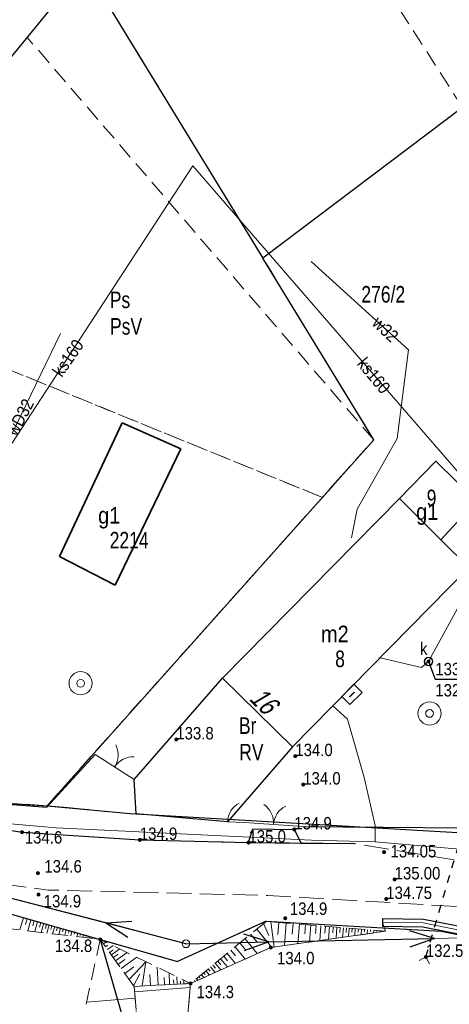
# Model space of a CAD drawing. Header units: metres. Extents: x 5548743 to 5556416, y 5707500 to 5714000.
# Tile 22 of 203: x 5551243 to 5551282, y 5711506 to 5711595. Entities that reach past the tile are written whole.
import ezdxf
from ezdxf.enums import TextEntityAlignment as Align

# ---------------------------------------------------------------- set-up
doc = ezdxf.new("R2010")
doc.units = ezdxf.units.M
doc.header["$MEASUREMENT"] = 0
for name, pattern in [('1.5_0.75', [2.25, 1.5, -0.75]), ('2.25_0.75', [3, 2.25, -0.75]), ('219-1000', [0]), ('otkz_1000', [1.4, 0.7, -0.7]), ('otob_1000', [0]), ('otof_1000', [0]), ('suep_nn_1000', [0])]:
    doc.linetypes.add(name, pattern=pattern)
doc.layers.get('0').update_dxf_attribs({"color": 2, "linetype": 'CONTINUOUS', "lineweight": 5})
for name, color, linetype in [('000 Inne (niezydentyfikowane)', 7, 'CONTINUOUS'), ('209-oznaczenie konturu klasyfikacyjnego', 7, 'CONTINUOUS'), ('210-oznaczenie konturu użytku gruntowego', 7, 'CONTINUOUS'), ('211-numer działki ewidencyjnej', 7, 'CONTINUOUS'), ('217-kontur klasyfikacyjny', 7, 'CONTINUOUS'), ('218-kontur użytku gruntowego', 7, 'CONTINUOUS'), ('219-działka ewidencyjna', 7, 'CONTINUOUS'), ('238-Punkt adresowy budynku', 7, 'CONTINUOUS'), ('312-budynek ewidencyjny', 7, 'CONTINUOUS'), ('312-oznaczenie budynku ewidencyjnego', 7, 'CONTINUOUS'), ('312-oznaczenie budynku ewidencyjnego-Atr117', 7, 'CONTINUOUS'), ('brama', 7, 'CONTINUOUS'), ('furtka', 7, 'CONTINUOUS'), ('jezdnia', 7, 'CONTINUOUS'), ('krawężnik', 7, 'CONTINUOUS'), ('ogrodzenie trwałe', 7, 'CONTINUOUS'), ('pikieta naturalna', 7, 'CONTINUOUS'), ('pikieta naturalna-Atr2', 7, 'CONTINUOUS'), ('pikieta sztuczna', 7, 'CONTINUOUS'), ('pikieta sztuczna-Atr2', 7, 'CONTINUOUS'), ('przepust', 7, 'CONTINUOUS'), ('przewód elektroenergetyczny niskiego napięcia', 7, 'CONTINUOUS'), ('przewód kanalizacyjny', 7, 'CONTINUOUS'), ('przewód kanalizacyjny-Atr1', 7, 'CONTINUOUS'), ('przewód telekomunikacyjny podziemny', 7, 'CONTINUOUS'), ('przewód wodociągowy', 7, 'CONTINUOUS'), ('przewód wodociągowy-Atr1', 7, 'CONTINUOUS'), ('rzedna', 7, 'CONTINUOUS'), ('rzedna-Atr2', 7, 'CONTINUOUS'), ('rzedna-Atr3', 7, 'CONTINUOUS'), ('skarpa nieumocniona', 7, 'CONTINUOUS'), ('studnia kanalizacyjna', 7, 'CONTINUOUS'), ('studnia zwykła', 7, 'CONTINUOUS'), ('słup przewodów napowietrznych', 7, 'CONTINUOUS'), ('taras', 7, 'CONTINUOUS'), ('woda stojąca', 7, 'CONTINUOUS'), ('właz do komory lub kanału - okrągły', 7, 'CONTINUOUS'), ('właz do komory lub kanału - okrągły-Atr17', 7, 'CONTINUOUS'), ('ściana oporowa (linia)', 7, 'CONTINUOUS')]:
    doc.layers.add(name, color=color, linetype=linetype)
doc.styles.get("Standard").update_dxf_attribs({"font": 'Working1250', "width": 0.75})
doc.linetypes.add('902-1000', pattern='A,5,0,[1,ksztalty.shx,S=1,R=0,X=0,Y=0],5', length=10)
doc.linetypes.add('otdn_1000', pattern='A,7,0,[21,ksztalty.shx,S=0.7,R=0,X=0,Y=0]', length=7)

# ---------------------------------------------------------------- blocks, each defined once
blk = doc.blocks.new('PW01')
at = {"linetype": 'Continuous', "lineweight": 13}
h = blk.add_hatch(color=0, dxfattribs=at)
edge = h.paths.add_edge_path()
edge.add_arc((0, 0), 0.18, 0, 360)
blk = doc.blocks.new('US13')
at = {"color": 0, "linetype": 'Continuous', "lineweight": 13}
for radius in [1.05, 0.35]:
    blk.add_circle((0, 0), radius, dxfattribs=at)
blk = doc.blocks.new('OK02')
at = {"color": 0, "linetype": 'Continuous', "lineweight": 0}
for centre, start, end in [((-2, 0), 0, 60), ((2, 0), 120, 180)]:
    blk.add_arc(centre, 2, start, end, dxfattribs=at)
blk = doc.blocks.new('OK04')
at = {"color": 0, "linetype": 'Continuous', "lineweight": 0}
blk.add_arc((2, 0), 2, 120, 180, dxfattribs=at)
blk = doc.blocks.new('US15')
at = {"color": 0, "linetype": 'Continuous', "lineweight": 13}
blk.add_circle((0, 0), 0.35, dxfattribs=at)
blk = doc.blocks.new('US22')
at = {"color": 0, "linetype": 'Continuous', "lineweight": 0}
blk.add_circle((0, 0), 0.4, dxfattribs=at)
blk = doc.blocks.new('SUEP1')
at = {"color": 0, "linetype": 'Continuous'}
for p, q in [((0, 0), (7.5, 0)), ((7.5, 0), (5.25, 0.75)), ((7.5, 0), (5.25, -0.75)), ((7.5, 0), (22.5, 0)), ((22.5, 0), (20.25, 0.75)), ((22.5, 0), (20.25, -0.75))]:
    blk.add_line(p, q, dxfattribs=at)
blk = doc.blocks.new('IB05')
at = {"color": 0, "linetype": 'Continuous', "lineweight": 13}
for q in [(0.495, 0.495), (0.495, -0.495)]:
    blk.add_line((0, 0), q, dxfattribs=at)

msp = doc.modelspace()

# ---------------------------------------------------------------- linework, layer by layer
at = {"layer": '000 Inne (niezydentyfikowane)', "color": 252, "linetype": 'Continuous', "lineweight": 18, "flags": 128}
for points in [[(5551243.75, 5711513.51), (5551243.43, 5711512.4)], [(5551244.09, 5711513.41), (5551243.94, 5711512.88)], [(5551244.43, 5711513.32), (5551244.14, 5711512.31)], [(5551244.74, 5711513.23), (5551244.6, 5711512.75)], [(5551245.04, 5711513.15), (5551244.78, 5711512.24)], [(5551245.32, 5711513.07), (5551245.2, 5711512.63)], [(5551245.59, 5711512.99), (5551245.36, 5711512.17)], [(5551265.48, 5711512.96), (5551265.97, 5711511.9)], [(5551266.16, 5711513.13), (5551266.46, 5711510.84)], [(5551266.88, 5711513.08), (5551266.79, 5711511.98)], [(5551267.54, 5711513.02), (5551267.37, 5711510.98)], [(5551268.16, 5711512.97), (5551268.08, 5711512.02)], [(5551245.85, 5711512.92), (5551245.74, 5711512.53)], [(5551246.09, 5711512.85), (5551245.88, 5711512.1)], [(5551246.33, 5711512.78), (5551246.23, 5711512.43)], [(5551246.59, 5711512.7), (5551246.4, 5711512.04)], [(5551246.85, 5711512.63), (5551246.76, 5711512.32)], [(5551247.11, 5711512.55), (5551246.95, 5711511.98)], [(5551247.37, 5711512.48), (5551247.3, 5711512.21)], [(5551247.63, 5711512.41), (5551247.49, 5711511.91)], [(5551247.89, 5711512.33), (5551247.83, 5711512.11)], [(5551248.15, 5711512.26), (5551248.03, 5711511.85)], [(5551248.41, 5711512.18), (5551248.36, 5711512)], [(5551248.67, 5711512.11), (5551248.58, 5711511.78)], [(5551264.88, 5711512.47), (5551266.24, 5711510.81)], [(5551268.74, 5711512.92), (5551268.59, 5711511.15)], [(5551269.28, 5711512.88), (5551269.21, 5711512.05)], [(5551269.78, 5711512.84), (5551269.65, 5711511.3)], [(5551270.24, 5711512.8), (5551270.18, 5711512.08)], [(5551270.68, 5711512.76), (5551270.57, 5711511.43)], [(5551271.08, 5711512.73), (5551271.03, 5711512.11)], [(5551271.45, 5711512.7), (5551271.36, 5711511.54)], [(5551271.8, 5711512.67), (5551271.76, 5711512.13)], [(5551272.13, 5711512.64), (5551272.05, 5711511.64)], [(5551272.43, 5711512.62), (5551272.39, 5711512.15)], [(5551272.72, 5711512.59), (5551272.64, 5711511.73)], [(5551272.98, 5711512.57), (5551272.95, 5711512.17)], [(5551273.24, 5711512.55), (5551273.17, 5711511.8)], [(5551273.51, 5711512.53), (5551273.49, 5711512.19)], [(5551273.79, 5711512.5), (5551273.74, 5711511.88)], [(5551274.07, 5711512.48), (5551274.05, 5711512.2)], [(5551274.35, 5711512.46), (5551274.31, 5711511.97)], [(5551274.62, 5711512.44), (5551274.61, 5711512.22)], [(5551274.9, 5711512.41), (5551274.87, 5711512.05)], [(5551275.18, 5711512.39), (5551275.17, 5711512.24)], [(5551275.46, 5711512.37), (5551275.44, 5711512.13)], [(5551275.73, 5711512.34), (5551275.73, 5711512.26)], [(5551276.01, 5711512.32), (5551276, 5711512.21)], [(5551248.93, 5711512.04), (5551248.89, 5711511.89)], [(5551249.19, 5711511.96), (5551249.12, 5711511.72)], [(5551249.45, 5711511.89), (5551249.42, 5711511.79)], [(5551249.71, 5711511.81), (5551249.66, 5711511.65)], [(5551249.97, 5711511.74), (5551249.95, 5711511.68)], [(5551250.23, 5711511.67), (5551250.21, 5711511.59)], [(5551251, 5711511.12), (5551251.22, 5711511.28)], [(5551263.34, 5711511.21), (5551263.84, 5711510.6)], [(5551263.81, 5711511.59), (5551264.91, 5711510.25)], [(5551264.32, 5711512.01), (5551264.93, 5711511.27)], [(5551251.19, 5711510.87), (5551251.37, 5711511)], [(5551251.37, 5711510.61), (5551251.87, 5711510.97)], [(5551251.56, 5711510.35), (5551251.87, 5711510.58)], [(5551251.72, 5711510.13), (5551252.47, 5711510.67)], [(5551252.1, 5711509.61), (5551253.13, 5711510.35)], [(5551262.54, 5711510.55), (5551262.95, 5711510.06)], [(5551262.92, 5711510.87), (5551263.83, 5711509.76)], [(5551251.89, 5711509.89), (5551252.34, 5711510.21)], [(5551252.33, 5711509.28), (5551252.94, 5711509.71)], [(5551252.61, 5711508.9), (5551254.02, 5711509.92)], [(5551253.32, 5711507.92), (5551254.84, 5711509.52)], [(5551254.5, 5711507.33), (5551254.84, 5711509.52)], [(5551261.35, 5711509.57), (5551261.62, 5711509.24)], [(5551261.6, 5711509.78), (5551262.21, 5711509.04)], [(5551261.88, 5711510.02), (5551262.22, 5711509.61)], [(5551262.2, 5711510.27), (5551262.94, 5711509.37)], [(5551252.94, 5711508.45), (5551253.76, 5711509.04)], [(5551255.94, 5711507.4), (5551255.85, 5711509.02)], [(5551256.98, 5711507.45), (5551256.93, 5711508.5)], [(5551260.06, 5711508.52), (5551260.19, 5711508.36)], [(5551260.27, 5711508.69), (5551260.58, 5711508.31)], [(5551260.48, 5711508.86), (5551260.66, 5711508.65)], [(5551260.69, 5711509.04), (5551261.1, 5711508.54)], [(5551260.9, 5711509.21), (5551261.13, 5711508.93)], [(5551261.11, 5711509.38), (5551261.61, 5711508.77)], [(5551253.73, 5711507.34), (5551254.29, 5711508.43)], [(5551255.25, 5711507.37), (5551255.2, 5711508.37)], [(5551256.51, 5711507.43), (5551256.48, 5711508.08)], [(5551257.36, 5711507.47), (5551257.34, 5711507.89)], [(5551257.67, 5711507.49), (5551257.63, 5711508.16)], [(5551257.97, 5711507.5), (5551257.96, 5711507.75)], [(5551258.28, 5711507.52), (5551258.26, 5711507.85)], [(5551258.58, 5711507.53), (5551258.58, 5711507.62)], [(5551259.01, 5711507.66), (5551259.04, 5711507.62)], [(5551259.22, 5711507.83), (5551259.26, 5711507.78)], [(5551259.43, 5711508), (5551259.55, 5711507.85)], [(5551259.64, 5711508.17), (5551259.73, 5711508.07)], [(5551259.85, 5711508.35), (5551260.07, 5711508.08)], [(5551253.81, 5711506.79), (5551258.85, 5711507.2)], [(5551253.86, 5711506.21), (5551249.47, 5711505.85)]]:
    msp.add_lwpolyline(points, dxfattribs=at)
at = {"layer": '217-kontur klasyfikacyjny', "color": 3, "linetype": '1.5_0.75', "lineweight": 18, "flags": 128}
for points in [[(5551283.49, 5711586.78), (5551263.92, 5711617.28)], [(5551249.32, 5711599.51), (5551275.46, 5711556.72)], [(5551244.1, 5711593.11), (5551225.25, 5711570.08)], [(5551275.46, 5711556.72), (5551244.1, 5711593.11)], [(5551270.81, 5711551.51), (5551225.25, 5711570.08)], [(5551225.25, 5711570.08), (5551270.81, 5711551.51)], [(5551270.81, 5711551.51), (5551275.46, 5711556.72)], [(5551275.46, 5711556.72), (5551270.81, 5711551.51)], [(5551245.9, 5711523.63), (5551270.81, 5711551.51)], [(5551270.81, 5711551.51), (5551245.9, 5711523.63)], [(5551234.97, 5711524.33), (5551245.9, 5711523.63)], [(5551245.9, 5711523.63), (5551253.4, 5711522.91)], [(5551253.4, 5711522.91), (5551283.04, 5711521.19)], [(5551250.71, 5711511.53), (5551215.99, 5711521.41)], [(5551254.5, 5711498.32), (5551250.71, 5711511.53)]]:
    msp.add_lwpolyline(points, dxfattribs=at)
at = {"layer": '218-kontur użytku gruntowego', "color": 70, "linetype": '1.5_0.75', "lineweight": 18, "flags": 128}
for points in [[(5551283.49, 5711586.78), (5551263.92, 5711617.28)], [(5551249.32, 5711599.51), (5551275.46, 5711556.72)], [(5551244.1, 5711593.11), (5551225.25, 5711570.08)], [(5551275.46, 5711556.72), (5551244.1, 5711593.11)], [(5551270.81, 5711551.51), (5551225.25, 5711570.08)], [(5551225.25, 5711570.08), (5551270.81, 5711551.51)], [(5551270.81, 5711551.51), (5551275.46, 5711556.72)], [(5551275.46, 5711556.72), (5551270.81, 5711551.51)], [(5551245.9, 5711523.63), (5551270.81, 5711551.51)], [(5551270.81, 5711551.51), (5551245.9, 5711523.63)], [(5551234.97, 5711524.33), (5551245.9, 5711523.63)], [(5551245.9, 5711523.63), (5551234.97, 5711524.33)], [(5551245.9, 5711523.63), (5551253.4, 5711522.91)], [(5551253.4, 5711522.91), (5551245.9, 5711523.63)], [(5551253.4, 5711522.91), (5551283.04, 5711521.19)], [(5551283.04, 5711521.19), (5551253.4, 5711522.91)], [(5551250.71, 5711511.53), (5551215.99, 5711521.41)], [(5551215.99, 5711521.41), (5551250.71, 5711511.53)], [(5551265.73, 5711513.17), (5551257.69, 5711509.55)], [(5551257.69, 5711509.55), (5551265.73, 5711513.17)], [(5551281.55, 5711512.27), (5551265.73, 5711513.17)], [(5551265.73, 5711513.17), (5551281.55, 5711512.27)], [(5551290.74, 5711510.43), (5551281.55, 5711512.27)], [(5551281.55, 5711512.27), (5551290.74, 5711510.43)], [(5551254.5, 5711498.32), (5551250.71, 5711511.53)], [(5551250.71, 5711511.53), (5551254.5, 5711498.32)], [(5551257.69, 5711509.55), (5551250.71, 5711511.53)], [(5551250.71, 5711511.53), (5551257.69, 5711509.55)]]:
    msp.add_lwpolyline(points, dxfattribs=at)
at = {"layer": '219-działka ewidencyjna', "color": 94, "linetype": '219-1000', "lineweight": 30, "flags": 128}
for points in [[(5551200.26, 5711539.55), (5551249.32, 5711599.51)], [(5551249.32, 5711599.51), (5551265.41, 5711573.16)], [(5551283.49, 5711586.78), (5551265.41, 5711573.16)], [(5551275.46, 5711556.72), (5551265.41, 5711573.16)], [(5551245.9, 5711523.63), (5551275.46, 5711556.72)], [(5551234.97, 5711524.33), (5551245.9, 5711523.63)], [(5551245.9, 5711523.63), (5551253.4, 5711522.91)], [(5551253.4, 5711522.91), (5551283.04, 5711521.19)], [(5551215.99, 5711521.41), (5551250.71, 5711511.53)], [(5551265.73, 5711513.17), (5551257.69, 5711509.55)], [(5551265.73, 5711513.17), (5551281.55, 5711512.27)], [(5551281.55, 5711512.27), (5551290.74, 5711510.43)], [(5551250.71, 5711511.53), (5551257.69, 5711509.55)], [(5551250.71, 5711511.53), (5551254.5, 5711498.32)]]:
    msp.add_lwpolyline(points, dxfattribs=at)
at = {"layer": '312-budynek ewidencyjny', "color": 252, "linetype": 'Continuous', "lineweight": 35, "flags": 128}
for points in [[(5551247.01, 5711546.16), (5551252.7, 5711558.25)], [(5551252.7, 5711558.25), (5551257.99, 5711555.89)], [(5551257.99, 5711555.89), (5551252.06, 5711543.57)], [(5551277.78, 5711551.41), (5551281.08, 5711554.79)], [(5551281.08, 5711554.79), (5551284.76, 5711551.18)], [(5551261.76, 5711535.17), (5551277.78, 5711551.41)], [(5551277.78, 5711551.41), (5551281.53, 5711547.68)], [(5551281.53, 5711547.68), (5551277.78, 5711551.41)], [(5551284.76, 5711551.18), (5551281.53, 5711547.68)], [(5551281.53, 5711547.68), (5551284.07, 5711545.16)], [(5551252.06, 5711543.57), (5551247.01, 5711546.16)], [(5551284.07, 5711545.16), (5551268.11, 5711528.96)], [(5551268.11, 5711528.96), (5551261.76, 5711535.17)]]:
    msp.add_lwpolyline(points, dxfattribs=at)
at = {"layer": 'brama', "color": 252, "linetype": 'otob_1000', "lineweight": 18, "flags": 128}
for points in [[(5551250.24, 5711528.27), (5551253.78, 5711526)], [(5551263.75, 5711522.12), (5551269.03, 5711521.76)]]:
    msp.add_lwpolyline(points, dxfattribs=at)
at = {"layer": 'furtka', "color": 252, "linetype": 'otof_1000', "lineweight": 18, "flags": 128}
msp.add_lwpolyline([(5551262.23, 5711522.17), (5551263.75, 5711522.12)], dxfattribs=at)
at = {"layer": 'jezdnia', "color": 252, "linetype": '2.25_0.75', "lineweight": 18, "flags": 128}
msp.add_lwpolyline([(5551172.09, 5711540.78), (5551175.55, 5711541.48), (5551179.08, 5711541.81), (5551182.67, 5711541.28), (5551184.52, 5711540.66), (5551199.48, 5711533.25), (5551229.75, 5711519.43), (5551232.58, 5711518.54), (5551237.97, 5711517.08), (5551246, 5711516), (5551265.86, 5711515.51), (5551285.84, 5711514.34), (5551298.12, 5711510.6), (5551299.87, 5711510.1), (5551304.6, 5711507.06), (5551344.36, 5711475.83), (5551354.22, 5711468.39), (5551360.8, 5711464.06), (5551374.1, 5711456.68), (5551402.05, 5711446.48), (5551407.78, 5711444.12), (5551410.66, 5711442.85), (5551414.33, 5711440.51), (5551417.63, 5711437.78), (5551420.15, 5711433.54), (5551421.37, 5711431.1), (5551426.56, 5711417.26), (5551432.01, 5711390.13), (5551431.87, 5711377.29), (5551426.97, 5711372.97), (5551427.74, 5711369.97), (5551440.19, 5711371.8), (5551450.56, 5711371.32), (5551462.05, 5711371.81), (5551478.14, 5711373.67), (5551488.68, 5711375.38), (5551516.03, 5711380.25), (5551543.48, 5711385.9), (5551551.63, 5711387.01), (5551565.67, 5711387.79), (5551572.21, 5711387.75), (5551583.47, 5711386.8), (5551583.96, 5711391.49), (5551566.2, 5711392.76), (5551550.45, 5711392.17), (5551542.24, 5711391.21), (5551487.59, 5711380.11), (5551461.08, 5711375.98), (5551449.46, 5711376.1), (5551446.32, 5711376.39), (5551441.41, 5711378.14), (5551439.66, 5711379.88), (5551437.86, 5711383.43), (5551436.13, 5711391.22), (5551429.65, 5711420.76), (5551427.26, 5711427.87), (5551425.61, 5711431.8), (5551422.03, 5711437.63), (5551419.19, 5711441.14), (5551415.93, 5711444.01), (5551412.67, 5711446), (5551409.41, 5711447.67), (5551403.68, 5711450.03), (5551375.77, 5711460.32), (5551363.25, 5711467.22), (5551356.64, 5711471.51), (5551346.66, 5711478.8), (5551307.36, 5711510.62), (5551302.62, 5711513.66), (5551298.56, 5711514.88), (5551286.23, 5711518.17), (5551273.73, 5711520.21), (5551268.88, 5711520.25), (5551264.12, 5711520.29), (5551254.29, 5711520.53), (5551243.63, 5711521.23), (5551236.96, 5711522.3), (5551231.68, 5711523.72), (5551223.67, 5711526.93), (5551218.56, 5711529.25), (5551196.45, 5711540.28), (5551189.04, 5711543.29), (5551182.56, 5711546.16), (5551169.98, 5711545.84), (5551167.74, 5711545.19)], close=True, dxfattribs=at)
at = {"layer": 'krawężnik', "color": 252, "linetype": 'Continuous', "lineweight": 25, "flags": 128}
for points in [[(5551196.45, 5711540.28), (5551218.56, 5711529.25), (5551223.67, 5711526.93), (5551231.68, 5711523.72), (5551236.96, 5711522.3), (5551243.63, 5711521.23), (5551254.29, 5711520.53), (5551264.12, 5711520.29), (5551268.88, 5711520.25), (5551273.73, 5711520.21)], [(5551264.12, 5711520.29), (5551264.52, 5711521.54), (5551268.27, 5711521.48), (5551268.88, 5711520.25)]]:
    msp.add_lwpolyline(points, dxfattribs=at)
at = {"layer": 'ogrodzenie trwałe', "color": 252, "linetype": '902-1000', "lineweight": 25, "flags": 128}
for points in [[(5551268.11, 5711528.96), (5551262.23, 5711522.17), (5551253.95, 5711522.88), (5551253.78, 5711526), (5551261.76, 5711535.17)], [(5551234.97, 5711524.33), (5551245.87, 5711523.48), (5551250.24, 5711528.27)], [(5551269.03, 5711521.76), (5551283.57, 5711521.63)]]:
    msp.add_lwpolyline(points, dxfattribs=at)
at = {"layer": 'przepust', "color": 252, "linetype": 'otkz_1000', "lineweight": 25, "flags": 128}
msp.add_lwpolyline([(5551280.18, 5711509.95), (5551285.05, 5711526.57)], dxfattribs=at)
at = {"layer": 'przewód elektroenergetyczny niskiego napięcia', "color": 1, "linetype": 'suep_nn_1000', "lineweight": 18, "flags": 128}
for points in [[(5551216.16, 5711522.1), (5551258.46, 5711511.14)], [(5551258.46, 5711511.14), (5551311.67, 5711512.28)]]:
    msp.add_lwpolyline(points, dxfattribs=at)
at = {"layer": 'przewód kanalizacyjny', "color": 34, "linetype": 'Continuous', "lineweight": 18, "flags": 128}
for points in [[(5551259.1, 5711581.51), (5551237.38, 5711548.26), (5551235.35, 5711545.1)], [(5551259.1, 5711581.51), (5551287.19, 5711549.05), (5551280.42, 5711536.67), (5551279.77, 5711536.14), (5551275.91, 5711537.04)]]:
    msp.add_lwpolyline(points, dxfattribs=at)
at = {"layer": 'przewód telekomunikacyjny podziemny', "color": 30, "linetype": 'Continuous', "lineweight": 18, "flags": 128}
for points in [[(5551188.88, 5711556.82), (5551186.9, 5711551.43), (5551186.59, 5711548.33), (5551186.99, 5711545.7), (5551188.09, 5711544.76), (5551194.75, 5711541.23), (5551206.47, 5711535.18), (5551211.54, 5711532.84), (5551222.29, 5711527.91), (5551227.78, 5711525.43), (5551232.19, 5711523.76), (5551235.03, 5711522.96), (5551237.78, 5711522.41), (5551246.72, 5711521.62), (5551269.84, 5711520.51), (5551275.58, 5711520.36), (5551283.96, 5711519.63)], [(5551275.58, 5711520.36), (5551275.59, 5711521.84), (5551274.58, 5711526.18), (5551273.09, 5711531.44), (5551271.76, 5711532.66)]]:
    msp.add_lwpolyline(points, dxfattribs=at)
at = {"layer": 'przewód wodociągowy', "color": 5, "linetype": 'Continuous', "lineweight": 18, "flags": 128}
for points in [[(5551273.44, 5711547.85), (5551273.95, 5711550.44), (5551277.59, 5711556.84), (5551278.6, 5711564.87), (5551269.8, 5711572.86)], [(5551236.42, 5711544.34), (5551247.11, 5711566.32)]]:
    msp.add_lwpolyline(points, dxfattribs=at)
at = {"layer": 'rzedna-Atr2', "color": 252, "flags": 128}
msp.add_lwpolyline([(5551280.42, 5711536.67), (5551281.03, 5711535.07), (5551285.408, 5711535.07)], dxfattribs=at)
at = {"layer": 'skarpa nieumocniona', "color": 252, "linetype": '1.5_0.75', "lineweight": 18, "flags": 128}
for points in [[(5551250.71, 5711511.53), (5551234.81, 5711516.06), (5551212.14, 5711525.63), (5551182.48, 5711540.36), (5551179.16, 5711537.99), (5551207.64, 5711525.28), (5551215.99, 5711521.41), (5551235.33, 5711513.36)], [(5551250.71, 5711511.53), (5551234.81, 5711516.06), (5551212.14, 5711525.63), (5551182.48, 5711540.36), (5551179.16, 5711537.99), (5551207.64, 5711525.28), (5551215.99, 5711521.41), (5551235.33, 5711513.36)], [(5551258.88, 5711507.55), (5551266.14, 5711510.8), (5551276.51, 5711512.28), (5551265.73, 5711513.17)], [(5551258.88, 5711507.55), (5551266.14, 5711510.8), (5551276.51, 5711512.28), (5551265.73, 5711513.17)], [(5551250.71, 5711511.53), (5551249.26, 5711504.9), (5551259.47, 5711476.73), (5551274.18, 5711466.04), (5551279.12, 5711464.43), (5551277.38, 5711467.04), (5551265.03, 5711476.25), (5551258.96, 5711484.66), (5551254.5, 5711498.32), (5551253.77, 5711507.29)], [(5551250.71, 5711511.53), (5551249.26, 5711504.9), (5551259.47, 5711476.73), (5551274.18, 5711466.04), (5551279.12, 5711464.43), (5551277.38, 5711467.04), (5551265.03, 5711476.25), (5551258.96, 5711484.66), (5551254.5, 5711498.32), (5551253.77, 5711507.29)], [(5551253.77, 5711507.29), (5551258.88, 5711507.55), (5551250.71, 5711511.53)], [(5551253.77, 5711507.29), (5551258.88, 5711507.55), (5551250.71, 5711511.53)], [(5551253.77, 5711507.29), (5551254.5, 5711498.32), (5551258.96, 5711484.66), (5551265.03, 5711476.25), (5551277.38, 5711467.04), (5551279.12, 5711464.43), (5551279.06, 5711468.43), (5551281.27, 5711468.57), (5551267.16, 5711477.97), (5551261.52, 5711484.74), (5551257.97, 5711497), (5551258.88, 5711507.55)], [(5551253.77, 5711507.29), (5551254.5, 5711498.32), (5551258.96, 5711484.66), (5551265.03, 5711476.25), (5551277.38, 5711467.04), (5551279.12, 5711464.43), (5551279.06, 5711468.43), (5551281.27, 5711468.57), (5551267.16, 5711477.97), (5551261.52, 5711484.74), (5551257.97, 5711497), (5551258.88, 5711507.55)]]:
    msp.add_lwpolyline(points, close=True, dxfattribs=at)
at = {"layer": 'taras', "color": 252}
for p, q in [((5551272.58, 5711533.49), (5551273.67, 5711534.61)), ((5551273.67, 5711534.61), (5551274.4, 5711533.88)), ((5551273.3, 5711532.78), (5551272.58, 5711533.49)), ((5551273.285, 5711533.497), (5551273.675, 5711533.898)), ((5551273.297, 5711533.485), (5551273.285, 5711533.497)), ((5551273.693, 5711533.88), (5551273.297, 5711533.485)), ((5551274.4, 5711533.88), (5551273.3, 5711532.78)), ((5551273.675, 5711533.898), (5551273.693, 5711533.88))]:
    msp.add_line(p, q, dxfattribs=at)
at = {"layer": 'woda stojąca', "color": 141, "linetype": 'Continuous', "lineweight": 18, "flags": 128}
msp.add_lwpolyline([(5551365.99, 5711440.91), (5551378.54, 5711436.14), (5551380.37, 5711437.88), (5551381.77, 5711442.41), (5551379.12, 5711445.25), (5551371.28, 5711450.79), (5551371.05, 5711451.69), (5551331.99, 5711479.93), (5551302.84, 5711502.17), (5551289.99, 5711507.32), (5551285.59, 5711511.9), (5551279.93, 5711513.03), (5551276.26, 5711513.07), (5551276.51, 5711512.28), (5551266.14, 5711510.8), (5551258.88, 5711507.55), (5551257.97, 5711497), (5551261.52, 5711484.74), (5551267.16, 5711477.97), (5551281.27, 5711468.57), (5551286.4, 5711465.01), (5551310.82, 5711464.08), (5551344.19, 5711452.84)], close=True, dxfattribs=at)
at = {"layer": 'ściana oporowa (linia)', "color": 252, "linetype": 'Continuous'}
for p, q in [((5551276.26, 5711513.07), (5551276.256, 5711512.72)), ((5551276.264, 5711513.42), (5551276.26, 5711513.07))]:
    msp.add_line(p, q, dxfattribs=at)
at = {"layer": 'ściana oporowa (linia)', "color": 252}
for p, q in [((5551276.264, 5711513.42), (5551279.966, 5711513.38)), ((5551279.966, 5711513.38), (5551285.659, 5711512.243))]:
    msp.add_line(p, q, dxfattribs=at)
at = {"layer": 'ściana oporowa (linia)', "color": 252, "linetype": 'otdn_1000'}
for p, q in [((5551276.256, 5711512.72), (5551279.894, 5711512.68)), ((5551279.894, 5711512.68), (5551285.521, 5711511.557))]:
    msp.add_line(p, q, dxfattribs=at)

# ---------------------------------------------------------------- block references
at = {"layer": 'brama', "color": 252, "linetype": 'Continuous', "lineweight": 18}
for p, rotation in [((5551252.01, 5711527.135), 327.33), ((5551266.39, 5711521.94), 356.1)]:
    msp.add_blockref('OK02', p, dxfattribs=dict(at, rotation=rotation))
at = {"layer": 'furtka', "color": 252, "linetype": 'Continuous', "lineweight": 18, "rotation": 358.1159999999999}
msp.add_blockref('OK04', (5551262.23, 5711522.17), dxfattribs=at)
at = {"layer": 'pikieta naturalna', "color": 252, "linetype": 'Continuous', "lineweight": 13}
for p in [(5551257.59, 5711529.62), (5551268.36, 5711528.11), (5551269.08, 5711525.54), (5551243.63, 5711521.23), (5551268.27, 5711521.48), (5551254.29, 5711520.53), (5551264.12, 5711520.29), (5551245.07, 5711517.53), (5551245.12, 5711515.59), (5551267.45, 5711513.45), (5551250.71, 5711511.53), (5551266.14, 5711510.8), (5551280.18, 5711509.95), (5551258.88, 5711507.55)]:
    msp.add_blockref('PW01', p, dxfattribs=at)
at = {"layer": 'pikieta sztuczna', "color": 252, "linetype": 'Continuous', "lineweight": 13}
for p in [(5551276.39, 5711519.43), (5551277.35, 5711516.96), (5551276.59, 5711515.19)]:
    msp.add_blockref('PW01', p, dxfattribs=at)
at = {"layer": 'przepust', "color": 252, "linetype": 'Continuous', "lineweight": 25, "rotation": 253.668}
msp.add_blockref('IB05', (5551280.18, 5711509.95), dxfattribs=at)
at = {"layer": 'przewód elektroenergetyczny niskiego napięcia', "color": 1, "linetype": 'Continuous', "lineweight": 18}
for rotation in [165.474, 1.227]:
    msp.add_blockref('SUEP1', (5551258.46, 5711511.14), dxfattribs=dict(at, rotation=rotation))
at = {"layer": 'rzedna', "color": 34, "linetype": 'Continuous', "lineweight": 18}
msp.add_blockref('PW01', (5551280.42, 5711536.67), dxfattribs=at)
at = {"layer": 'studnia kanalizacyjna', "color": 34, "linetype": 'Continuous', "lineweight": 18}
msp.add_blockref('US15', (5551280.42, 5711536.67), dxfattribs=at)
at = {"layer": 'studnia zwykła', "color": 5, "linetype": 'Continuous', "lineweight": 18}
for p in [(5551248.93, 5711534.7), (5551280.51, 5711531.97)]:
    msp.add_blockref('US13', p, dxfattribs=at)
at = {"layer": 'słup przewodów napowietrznych', "color": 252, "linetype": 'Continuous', "lineweight": 18}
msp.add_blockref('US15', (5551258.46, 5711511.14), dxfattribs=at)
at = {"layer": 'właz do komory lub kanału - okrągły', "color": 252, "linetype": 'Continuous', "lineweight": 18}
msp.add_blockref('US22', (5551280.42, 5711536.67), dxfattribs=at)

# ---------------------------------------------------------------- texts
at = {"layer": '209-oznaczenie konturu klasyfikacyjnego', "color": 70, "linetype": 'Continuous', "lineweight": 18, "width": 0.79}
for s, p in [('PsV', (5551251.59, 5711567.73)), ('RV', (5551263.28, 5711529.22))]:
    msp.add_text(s, height=1.5, dxfattribs=at).set_placement(p, align=Align.TOP_LEFT)
at = {"layer": '210-oznaczenie konturu użytku gruntowego', "color": 70, "linetype": 'Continuous', "lineweight": 18, "width": 0.79}
for s, p in [('Ps', (5551251.57, 5711568.63)), ('Br', (5551263.26, 5711530.12))]:
    msp.add_text(s, height=1.5, dxfattribs=at).set_placement(p)
at = {"layer": '211-numer działki ewidencyjnej', "color": 94, "linetype": 'Continuous', "lineweight": 30, "width": 0.79}
msp.add_text('276/2', height=1.5, dxfattribs=at).set_placement((5551274.34, 5711569.13))
at = {"layer": '238-Punkt adresowy budynku', "color": 252, "linetype": 'Continuous', "lineweight": 18, "oblique": 15, "width": 0.79}
msp.add_text('16', height=1.8, rotation=-44.358, dxfattribs=at).set_placement((5551264.86, 5711532.49), align=Align.CENTER)
at = {"layer": '312-oznaczenie budynku ewidencyjnego', "color": 252, "linetype": 'Continuous', "lineweight": 18, "width": 0.79}
for s, p in [('9', (5551280.25, 5711552.21)), ('2214', (5551251.56, 5711548.39)), ('8', (5551271.97, 5711537.66))]:
    msp.add_text(s, height=1.5, dxfattribs=at).set_placement(p, align=Align.TOP_LEFT)
at = {"layer": '312-oznaczenie budynku ewidencyjnego-Atr117', "color": 252, "width": 0.9}
for s, p in [('g1', (5551251.52, 5711549.89)), ('g1', (5551280.3, 5711550.22)), ('m2', (5551271.94, 5711539.16))]:
    msp.add_text(s, height=1.5, dxfattribs=at).set_placement(p, align=Align.MIDDLE_CENTER)
at = {"layer": 'pikieta naturalna-Atr2', "color": 252, "width": 0.9}
for s, p in [('133.8', (5551257.59, 5711529.62)), ('134.0', (5551268.36, 5711528.11)), ('134.0', (5551269.08, 5711525.54)), ('134.9', (5551268.27, 5711521.48)), ('134.6', (5551243.88, 5711520.2)), ('134.9', (5551254.29, 5711520.53)), ('135.0', (5551264.12, 5711520.29)), ('134.6', (5551245.65, 5711517.58)), ('134.9', (5551245.59, 5711514.43)), ('134.9', (5551267.87, 5711513.75)), ('134.8', (5551246.59, 5711510.4)), ('134.0', (5551266.71, 5711509.28)), ('132.5', (5551280.18, 5711509.95)), ('134.3', (5551259.42, 5711506.22))]:
    msp.add_text(s, height=1.125, dxfattribs=at).set_placement(p)
at = {"layer": 'pikieta sztuczna-Atr2', "color": 252, "width": 0.9}
for s, p in [('134.05', (5551276.98, 5711518.95)), ('135.00', (5551277.35, 5711516.96)), ('134.75', (5551276.59, 5711515.19))]:
    msp.add_text(s, height=1.125, dxfattribs=at).set_placement(p)
at = {"layer": 'przewód kanalizacyjny-Atr1', "color": 34, "width": 0.9}
for rotation, p in [(55.525, (5551246.77, 5711562.63)), (309.554, (5551274.32, 5711563.92))]:
    msp.add_text('ks160', height=1.125, rotation=rotation, dxfattribs=at).set_placement(p, align=Align.MIDDLE_LEFT)
at = {"layer": 'przewód wodociągowy-Atr1', "color": 5, "width": 0.9}
for s, rotation, p in [('w32', 316.465, (5551275.62, 5711567.57)), ('wD32', 62.757, (5551242.67, 5711557.22))]:
    msp.add_text(s, height=1.125, rotation=rotation, dxfattribs=at).set_placement(p, align=Align.MIDDLE_LEFT)
at = {"layer": 'rzedna-Atr2', "color": 34, "width": 0.9}
msp.add_text('133.49', height=1.125, dxfattribs=at).set_placement((5551281.03, 5711535.081), align=Align.BOTTOM_LEFT)
at = {"layer": 'rzedna-Atr3', "color": 34, "width": 0.9}
msp.add_text('132.44', height=1.125, dxfattribs=at).set_placement((5551281.03, 5711533.169), align=Align.BOTTOM_LEFT)
at = {"layer": 'właz do komory lub kanału - okrągły-Atr17', "color": 252, "width": 0.9}
msp.add_text('k', height=1.125, dxfattribs=at).set_placement((5551279.64, 5711537.27))

doc.saveas('drawing.dxf')
